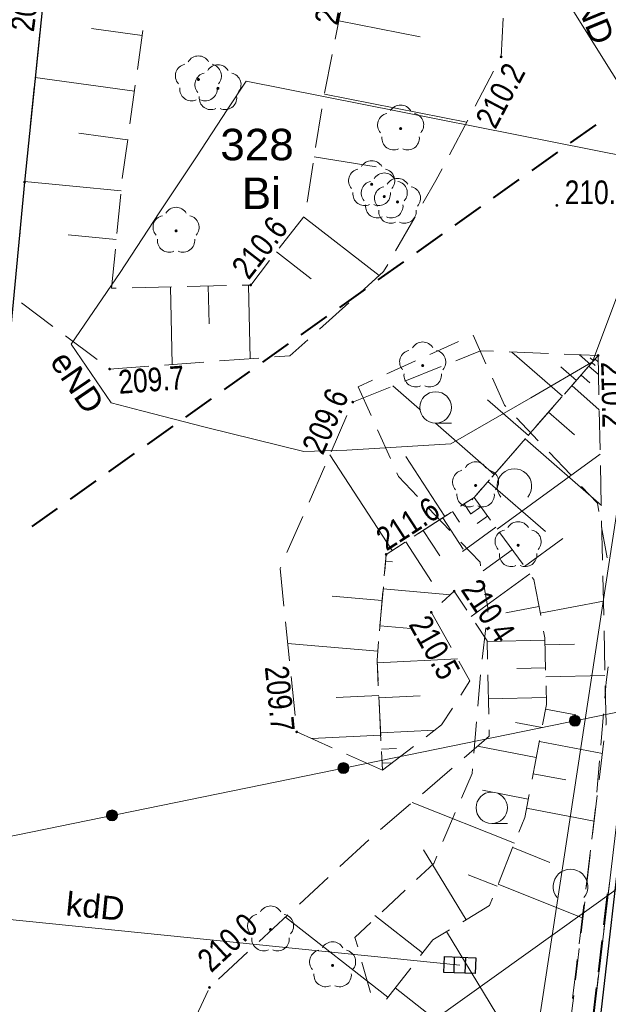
# Model space of a CAD drawing. Header units: metres. Extents: x 7419414 to 7419803, y 5549484 to 5549731.
# Tile 53 of 102: x 7419562 to 7419581, y 5549554 to 5549585. Entities that reach past the tile are written whole.
import ezdxf
from ezdxf.enums import TextEntityAlignment as Align

# ---------------------------------------------------------------- set-up
doc = ezdxf.new("R2010")
doc.units = ezdxf.units.M
doc.header["$MEASUREMENT"] = 0
doc.layers.get('0').update_dxf_attribs({"color": 250})
for name, color, linetype, lineweight in [('BUBZ01', 250, 'Continuous', 0), ('BUBZ01_1', 250, 'Continuous', 0), ('EGDE', 7, 'Continuous', 13), ('EGDE_O', 7, 'Continuous', 13), ('EGUG', 96, 'Continuous', 13), ('EGUG_O', 96, 'Continuous', 13), ('KTKR01', 18, 'Continuous', 30), ('LINIE ROZGRANICZAJĄCE MPZP', 212, 'Continuous', 0), ('OBOP02_01', 96, 'Continuous', 13), ('OTOO', 7, 'Continuous', 30), ('PTTL04', 250, 'Continuous', 0), ('PTTL05', 18, 'Continuous', 13), ('RTPW01', 250, 'Continuous', 0), ('RTPW02', 250, 'Continuous', 0), ('SUEP', 1, 'Continuous', 13), ('SUEP_O', 1, 'Continuous', 13), ('SUKP_O', 36, 'Continuous', 13), ('SUPK_01', 250, 'Continuous', 0)]:
    doc.layers.add(name, color=color, linetype=linetype, lineweight=lineweight)
doc.styles.add('Arial', font='arial.ttf')

# ---------------------------------------------------------------- blocks, each defined once
blk = doc.blocks.new('OBOP02_01_1')
at = {"layer": 'OBOP02_01', "linetype": 'Continuous', "lineweight": 13}
h = blk.add_hatch(color=96, dxfattribs=at)
edge = h.paths.add_edge_path()
edge.add_arc((0, 0), 0.005, 0, 360)
at = {"layer": 'OBOP02_01', "color": 96, "linetype": 'Continuous', "lineweight": 13}
for centre, start, end in [((0, 0.0375), 30.1471, 149.8529), ((-0.0357, 0.0116), 102.1471, 221.8529), ((0.0357, 0.0116), 318.1471, 77.8529), ((-0.022, -0.0303), 174.1472, 293.8529), ((0.022, -0.0303), 246.1471, 5.8529)]:
    blk.add_arc(centre, 0.0375, start, end, dxfattribs=at)
blk = doc.blocks.new('RTPW02')
at = {"layer": 'RTPW02', "linetype": 'Continuous', "lineweight": 13}
h = blk.add_hatch(color=250, dxfattribs=at)
edge = h.paths.add_edge_path()
edge.add_arc((0, 0), 0.0045, 0, 360)
blk = doc.blocks.new('RTPW01')
at = {"layer": 'RTPW01', "linetype": 'Continuous', "lineweight": 13}
h = blk.add_hatch(color=250, dxfattribs=at)
edge = h.paths.add_edge_path()
edge.add_arc((0, 0), 0.0045, 0, 360)
blk = doc.blocks.new('PTTL04_01')
at = {"layer": 'PTTL04', "color": 250, "linetype": 'Continuous', "lineweight": 13}
blk.add_line((-0.125, 0.075), (-0.075, 0.075), dxfattribs=at)
blk.add_arc((0.125, -0.125), 0.055, 320.4788, 219.5212, dxfattribs=at)
at = {"color": 250, "linetype": 'Continuous', "lineweight": 13}
blk.add_wipeout([(-0.075, 0.125), (-0.0751, 0.1281), (-0.0754, 0.1313), (-0.0759, 0.1344), (-0.0766, 0.1374), (-0.0774, 0.1405), (-0.0785, 0.1434), (-0.0798, 0.1463), (-0.0812, 0.1491), (-0.0828, 0.1518), (-0.0845, 0.1544), (-0.0865, 0.1569), (-0.0886, 0.1592), (-0.0908, 0.1614), (-0.0931, 0.1635), (-0.0956, 0.1655), (-0.0982, 0.1672), (-0.1009, 0.1688), (-0.1037, 0.1702), (-0.1066, 0.1715), (-0.1095, 0.1726), (-0.1126, 0.1734), (-0.1156, 0.1741), (-0.1187, 0.1746), (-0.1219, 0.1749), (-0.125, 0.175), (-0.1281, 0.1749), (-0.1313, 0.1746), (-0.1344, 0.1741), (-0.1374, 0.1734), (-0.1405, 0.1726), (-0.1434, 0.1715), (-0.1463, 0.1702), (-0.1491, 0.1688), (-0.1518, 0.1672), (-0.1544, 0.1655), (-0.1569, 0.1635), (-0.1592, 0.1614), (-0.1614, 0.1592), (-0.1635, 0.1569), (-0.1655, 0.1544), (-0.1672, 0.1518), (-0.1688, 0.1491), (-0.1702, 0.1463), (-0.1715, 0.1434), (-0.1726, 0.1405), (-0.1734, 0.1374), (-0.1741, 0.1344), (-0.1746, 0.1313), (-0.1749, 0.1281), (-0.175, 0.125), (-0.1749, 0.1219), (-0.1746, 0.1187), (-0.1741, 0.1156), (-0.1734, 0.1126), (-0.1726, 0.1095), (-0.1715, 0.1066), (-0.1702, 0.1037), (-0.1688, 0.1009), (-0.1672, 0.0982), (-0.1655, 0.0956), (-0.1635, 0.0931), (-0.1614, 0.0908), (-0.1592, 0.0886), (-0.1569, 0.0865), (-0.1544, 0.0845), (-0.1518, 0.0828), (-0.1491, 0.0812), (-0.1463, 0.0798), (-0.1434, 0.0785), (-0.1405, 0.0774), (-0.1374, 0.0766), (-0.1344, 0.0759), (-0.1313, 0.0754), (-0.1281, 0.0751), (-0.125, 0.075), (-0.1219, 0.0751), (-0.1187, 0.0754), (-0.1156, 0.0759), (-0.1126, 0.0766), (-0.1095, 0.0774), (-0.1066, 0.0785), (-0.1037, 0.0798), (-0.1009, 0.0812), (-0.0982, 0.0828), (-0.0956, 0.0845), (-0.0931, 0.0865), (-0.0908, 0.0886), (-0.0886, 0.0908), (-0.0865, 0.0931), (-0.0845, 0.0956), (-0.0828, 0.0982), (-0.0812, 0.1009), (-0.0798, 0.1037), (-0.0785, 0.1066), (-0.0774, 0.1095), (-0.0766, 0.1126), (-0.0759, 0.1156), (-0.0754, 0.1187)], dxfattribs=at).dxf.layer = 'PTTL04'
at = {"layer": 'PTTL04', "color": 250, "linetype": 'Continuous', "lineweight": 13}
blk.add_circle((-0.125, 0.125), 0.05, dxfattribs=at)
blk = doc.blocks.new('RTPW01_1')
at = {"layer": 'RTPW01', "linetype": 'Continuous', "lineweight": 13}
h = blk.add_hatch(color=250, dxfattribs=at)
edge = h.paths.add_edge_path()
edge.add_arc((0, 0), 0.0045, 0, 360)

msp = doc.modelspace()

# ---------------------------------------------------------------- hatches: boundary and pattern name
at = {"layer": 'LINIE ROZGRANICZAJĄCE MPZP', "linetype": 'Continuous', "lineweight": 0}
h = msp.add_hatch(color=30, dxfattribs=at)
edge = h.paths.add_edge_path()
edge.add_arc((7419579.722, 5549562.693), 0.17, 0, 360)
h = msp.add_hatch(color=30, dxfattribs=at)
edge = h.paths.add_edge_path()
edge.add_arc((7419572.374, 5549561.19), 0.17, 0, 360)
h = msp.add_hatch(color=30, dxfattribs=at)
edge = h.paths.add_edge_path()
edge.add_arc((7419565.026, 5549559.686), 0.17, 0, 360)

# ---------------------------------------------------------------- linework, layer by layer
at = {"color": 0, "linetype": 'Continuous'}
for p, q in [((7419575.885, 5549554.687), (7419575.905, 5549555.187)), ((7419576.235, 5549554.673), (7419576.255, 5549555.173))]:
    msp.add_line(p, q, dxfattribs=at)
at = {"color": 0, "linetype": 'Continuous', "flags": 128}
msp.add_lwpolyline([(7419576.56, 5549554.66), (7419575.56, 5549554.7), (7419575.58, 5549555.2), (7419576.58, 5549555.16), (7419576.56, 5549554.66)], close=True, dxfattribs=at)
at = {"layer": 'BUBZ01', "color": 250, "linetype": 'Continuous', "lineweight": 13}
for p, q in [((7419572.356, 5549585.576), (7419572.114, 5549584.35)), ((7419562.737, 5549584.573), (7419562.61, 5549583.33)), ((7419565.831, 5549583.39), (7419566.001, 5549584.629)), ((7419572.017, 5549583.86), (7419571.774, 5549582.633)), ((7419576.556, 5549582.226), (7419577.139, 5549583.332)), ((7419565.592, 5549581.657), (7419565.762, 5549582.895)), ((7419562.559, 5549582.833), (7419562.432, 5549581.589)), ((7419571.689, 5549582.141), (7419571.492, 5549580.906)), ((7419575.741, 5549580.677), (7419576.323, 5549581.783)), ((7419562.381, 5549581.092), (7419562.254, 5549579.848)), ((7419565.353, 5549579.923), (7419565.524, 5549581.161)), ((7419571.414, 5549580.413), (7419571.217, 5549579.178)), ((7419565.181, 5549578.182), (7419565.303, 5549579.426)), ((7419562.21, 5549579.35), (7419562.101, 5549578.105)), ((7419571.103, 5549578.699), (7419570.338, 5549577.711)), ((7419574.027, 5549577.626), (7419574.65, 5549578.71)), ((7419565.01, 5549576.44), (7419565.132, 5549577.684)), ((7419565.163, 5549576.443), (7419565.01, 5549576.44)), ((7419566.912, 5549576.483), (7419565.663, 5549576.455)), ((7419568.662, 5549576.523), (7419567.412, 5549576.494)), ((7419562.152, 5549575.973), (7419563.151, 5549575.222)), ((7419571.61, 5549575.136), (7419572.54, 5549575.971)), ((7419563.551, 5549574.922), (7419564.55, 5549574.171)), ((7419577.634, 5549574.414), (7419578.883, 5549574.363)), ((7419568.441, 5549574.126), (7419569.687, 5549574.218)), ((7419579.382, 5549574.343), (7419580.46, 5549574.3)), ((7419580.46, 5549574.3), (7419579.638, 5549573.359)), ((7419580.46, 5549574.3), (7419580.487, 5549573.05)), ((7419564.95, 5549573.87), (7419566.197, 5549573.962)), ((7419564.95, 5549573.87), (7419564.95, 5549573.87)), ((7419566.695, 5549573.998), (7419567.942, 5549574.09)), ((7419574.321, 5549573.483), (7419575.481, 5549573.949)), ((7419579.387, 5549573.072), (7419580.209, 5549574.013)), ((7419572.697, 5549572.831), (7419573.857, 5549573.297)), ((7419580.497, 5549572.55), (7419580.524, 5549571.301)), ((7419571.982, 5549571.243), (7419572.482, 5549572.389)), ((7419571.281, 5549569.64), (7419571.781, 5549570.785)), ((7419580.535, 5549570.801), (7419580.561, 5549569.551)), ((7419570.581, 5549568.036), (7419571.081, 5549569.181)), ((7419575.672, 5549569.24), (7419574.623, 5549568.559)), ((7419575.801, 5549569.323), (7419574.752, 5549568.643)), ((7419580.572, 5549569.051), (7419580.599, 5549567.801)), ((7419578.075, 5549567.654), (7419577.34, 5549568.664)), ((7419578.075, 5549567.654), (7419577.34, 5549568.664)), ((7419580.609, 5549567.302), (7419580.636, 5549566.052)), ((7419573.642, 5549566.952), (7419573.534, 5549565.707)), ((7419573.628, 5549566.799), (7419573.521, 5549565.553)), ((7419575.792, 5549565.02), (7419575.177, 5549566.109)), ((7419570.659, 5549564.597), (7419570.533, 5549565.841)), ((7419580.647, 5549565.552), (7419580.673, 5549564.302)), ((7419570.837, 5549562.856), (7419570.71, 5549564.1)), ((7419576.961, 5549564.154), (7419576.986, 5549562.904)), ((7419573.496, 5549563.462), (7419573.557, 5549562.214)), ((7419573.503, 5549563.308), (7419573.564, 5549562.06)), ((7419578.365, 5549560.842), (7419578.601, 5549562.07)), ((7419578.365, 5549560.842), (7419578.601, 5549562.07)), ((7419580.645, 5549562.057), (7419580.493, 5549560.816)), ((7419573.61, 5549561.12), (7419572.469, 5549561.632)), ((7419573.581, 5549561.714), (7419573.61, 5549561.12)), ((7419573.61, 5549561.12), (7419574.602, 5549561.88)), ((7419573.589, 5549561.56), (7419573.61, 5549561.12)), ((7419575.828, 5549561.192), (7419574.881, 5549560.376)), ((7419574.502, 5549560.05), (7419573.554, 5549559.235)), ((7419573.176, 5549558.908), (7419572.259, 5549558.058)), ((7419571.893, 5549557.718), (7419570.976, 5549556.868)), ((7419580.009, 5549556.845), (7419579.857, 5549555.605)), ((7419570.609, 5549556.528), (7419569.693, 5549555.678)), ((7419569.326, 5549555.338), (7419568.41, 5549554.488)), ((7419573.739, 5549553.852), (7419574.51, 5549554.836)), ((7419573.739, 5549553.852), (7419574.51, 5549554.836)), ((7419568.076, 5549554.125), (7419567.548, 5549552.991))]:
    msp.add_line(p, q, dxfattribs=at)
at = {"layer": 'BUBZ01', "color": 250, "linetype": 'Continuous', "lineweight": 13, "flags": 128}
for points in [[(7419577.372, 5549583.774), (7419577.38, 5549583.79), (7419577.446, 5549585.02)], [(7419574.899, 5549579.144), (7419575.31, 5549579.86), (7419575.508, 5549580.235)], [(7419570.031, 5549577.316), (7419569.43, 5549576.54), (7419569.162, 5549576.534)], [(7419572.911, 5549576.306), (7419573.65, 5549576.97), (7419573.778, 5549577.193)], [(7419570.186, 5549574.254), (7419570.67, 5549574.29), (7419571.239, 5549574.801)], [(7419575.945, 5549574.135), (7419576.73, 5549574.45), (7419577.134, 5549574.434)], [(7419574.203, 5549568.287), (7419573.73, 5549567.98), (7419573.671, 5549567.297)], [(7419574.333, 5549568.371), (7419573.73, 5549567.98), (7419573.684, 5549567.45)], [(7419570.482, 5549566.338), (7419570.36, 5549567.53), (7419570.381, 5549567.578)], [(7419578.636, 5549566.036), (7419578.42, 5549567.18), (7419578.37, 5549567.249)], [(7419578.636, 5549566.036), (7419578.42, 5549567.18), (7419578.37, 5549567.249)], [(7419575.502, 5549566.454), (7419575.89, 5549566.81), (7419576.291, 5549566.207)], [(7419576.567, 5549565.791), (7419576.94, 5549565.23), (7419576.951, 5549564.654)], [(7419578.794, 5549564.299), (7419578.77, 5549565.33), (7419578.729, 5549565.545)], [(7419578.794, 5549564.299), (7419578.77, 5549565.33), (7419578.729, 5549565.545)], [(7419573.492, 5549565.208), (7419573.44, 5549564.61), (7419573.472, 5549563.961)], [(7419573.478, 5549565.055), (7419573.44, 5549564.61), (7419573.479, 5549563.808)], [(7419576.102, 5549563.512), (7419576.39, 5549563.96), (7419576.037, 5549564.585)], [(7419578.695, 5549562.561), (7419578.82, 5549563.21), (7419578.806, 5549563.799)], [(7419578.695, 5549562.561), (7419578.82, 5549563.21), (7419578.806, 5549563.799)], [(7419580.684, 5549563.802), (7419580.71, 5549562.59), (7419580.705, 5549562.553)], [(7419574.999, 5549562.184), (7419575.49, 5549562.56), (7419575.832, 5549563.092)], [(7419572.013, 5549561.836), (7419570.89, 5549562.34), (7419570.888, 5549562.359)], [(7419576.996, 5549562.404), (7419577, 5549562.2), (7419576.207, 5549561.518)], [(7419574.818, 5549555.23), (7419575.21, 5549555.73), (7419575.736, 5549556.048)], [(7419574.818, 5549555.23), (7419575.21, 5549555.73), (7419575.736, 5549556.048)], [(7419579.796, 5549555.108), (7419579.76, 5549554.81), (7419579.646, 5549553.867)]]:
    msp.add_lwpolyline(points, dxfattribs=at)
at = {"layer": 'BUBZ01_1', "color": 250, "linetype": 'Continuous', "lineweight": 13}
for p, q in [((7419574.808, 5549584.428), (7419572.23, 5549584.938)), ((7419564.375, 5549584.689), (7419565.979, 5549584.468)), ((7419562.59, 5549583.133), (7419565.736, 5549582.7)), ((7419576.286, 5549581.713), (7419571.769, 5549582.606)), ((7419563.977, 5549581.365), (7419565.522, 5549581.153)), ((7419573.41, 5549580.297), (7419571.445, 5549580.61)), ((7419562.252, 5549579.833), (7419565.314, 5549579.532)), ((7419573.506, 5549576.841), (7419571.105, 5549578.702)), ((7419563.639, 5549578.136), (7419565.162, 5549577.986)), ((7419571.345, 5549576.739), (7419570.245, 5549577.592)), ((7419566.939, 5549574.016), (7419566.883, 5549576.482)), ((7419568.109, 5549575.307), (7419568.082, 5549576.509)), ((7419569.408, 5549574.197), (7419569.355, 5549576.538)), ((7419577.717, 5549574.41), (7419579.327, 5549573.003)), ((7419579.864, 5549574.324), (7419580.214, 5549574.018)), ((7419580.207, 5549574.223), (7419580.312, 5549574.131)), ((7419580.464, 5549574.097), (7419580.362, 5549574.187)), ((7419579.28, 5549573.939), (7419579.77, 5549573.511)), ((7419580.473, 5549573.692), (7419580.165, 5549573.962)), ((7419580.366, 5549573.985), (7419580.263, 5549574.074)), ((7419580.201, 5549573.433), (7419579.918, 5549573.68)), ((7419573.945, 5549573.332), (7419577.16, 5549570.523)), ((7419580.497, 5549572.578), (7419579.623, 5549573.342)), ((7419576.952, 5549572.892), (7419578.244, 5549571.763)), ((7419579.707, 5549571.777), (7419578.884, 5549572.496)), ((7419580.562, 5549569.539), (7419578.145, 5549571.65)), ((7419571.94, 5549571.147), (7419573.916, 5549568.101)), ((7419574.353, 5549571.093), (7419575.59, 5549569.187)), ((7419580.527, 5549571.164), (7419577.254, 5549568.782)), ((7419578.788, 5549568.703), (7419576.963, 5549570.297)), ((7419576.478, 5549569.719), (7419576.458, 5549569.75)), ((7419576.412, 5549569.278), (7419576.21, 5549569.589)), ((7419576.407, 5549569.254), (7419576.736, 5549569.493)), ((7419576.174, 5549568.151), (7419575.528, 5549569.146)), ((7419576.06, 5549569.005), (7419575.838, 5549569.348)), ((7419576.623, 5549568.957), (7419576.952, 5549569.197)), ((7419576.157, 5549568.074), (7419577.211, 5549568.841)), ((7419575.433, 5549567.936), (7419574.908, 5549568.744)), ((7419579.341, 5549568.486), (7419578.118, 5549567.595)), ((7419575.173, 5549567.114), (7419574.35, 5549568.382)), ((7419576.814, 5549567.463), (7419577.729, 5549568.129)), ((7419573.936, 5549567.741), (7419573.711, 5549567.76)), ((7419576.427, 5549566.002), (7419578.29, 5549567.358)), ((7419572.02, 5549566.651), (7419573.604, 5549566.515)), ((7419575.768, 5549566.698), (7419573.635, 5549566.881)), ((7419577.529, 5549566.127), (7419578.582, 5549566.326)), ((7419580.627, 5549566.492), (7419578.622, 5549566.113)), ((7419574.517, 5549565.624), (7419573.535, 5549565.709)), ((7419570.603, 5549565.149), (7419573.465, 5549564.903)), ((7419576.94, 5549565.214), (7419578.772, 5549565.257)), ((7419579.715, 5549565.133), (7419578.775, 5549565.111)), ((7419575.995, 5549564.66), (7419573.444, 5549564.536)), ((7419577.875, 5549564.358), (7419578.792, 5549564.38)), ((7419580.677, 5549564.132), (7419578.799, 5549564.087)), ((7419572.14, 5549563.43), (7419573.494, 5549563.496)), ((7419574.812, 5549563.486), (7419573.498, 5549563.422)), ((7419576.977, 5549563.386), (7419578.815, 5549563.429)), ((7419579.75, 5549562.879), (7419578.792, 5549563.063)), ((7419577.834, 5549562.64), (7419578.679, 5549562.477)), ((7419571.365, 5549562.127), (7419573.556, 5549562.234)), ((7419575.27, 5549562.392), (7419573.552, 5549562.308)), ((7419580.596, 5549561.653), (7419578.595, 5549562.038)), ((7419574.061, 5549561.812), (7419573.577, 5549561.788)), ((7419576.632, 5549561.883), (7419578.496, 5549561.525)), ((7419573.921, 5549561.358), (7419573.599, 5549561.343)), ((7419579.433, 5549560.813), (7419578.398, 5549561.012)), ((7419576.788, 5549560.486), (7419578.243, 5549560.206)), ((7419574.558, 5549560.098), (7419577.802, 5549558.8)), ((7419580.333, 5549559.501), (7419578.186, 5549559.913)), ((7419574.917, 5549558.595), (7419576.265, 5549556.369)), ((7419578.931, 5549558.19), (7419577.748, 5549558.664)), ((7419576.337, 5549557.802), (7419577.256, 5549557.435)), ((7419579.958, 5549556.433), (7419577.283, 5549557.503)), ((7419570.532, 5549556.457), (7419573.784, 5549553.909)), ((7419573.375, 5549556.504), (7419574.888, 5549555.319)), ((7419577.42, 5549553.061), (7419575.644, 5549555.993)), ((7419579.197, 5549550.143), (7419574.014, 5549554.203))]:
    msp.add_line(p, q, dxfattribs=at)
at = {"layer": 'EGDE', "color": 250, "linetype": 'Continuous', "lineweight": 0, "flags": 128}
msp.add_lwpolyline([(7419584.48, 5549588.54), (7419590.93, 5549644.33), (7419562.5, 5549640.55), (7419548.95, 5549525.8), (7419576.9, 5549524.47), (7419583.97, 5549584.15), (7419584.48, 5549588.54)], close=True, dxfattribs=at)
msp.add_lwpolyline([(7419614.422, 5549585.169), (7419584.48, 5549588.54), (7419583.97, 5549584.15), (7419576.9, 5549524.47), (7419548.95, 5549525.8), (7419545.1, 5549496.74), (7419545.083, 5549495.993)], dxfattribs=at)
at = {"layer": 'EGUG', "color": 96, "linetype": 'Continuous', "lineweight": 13}
for p, q in [((7419580.759, 5549557.041), (7419580.817, 5549557.537)), ((7419580.817, 5549557.537), (7419580.759, 5549557.041)), ((7419580.641, 5549556.048), (7419580.7, 5549556.544)), ((7419580.7, 5549556.544), (7419580.641, 5549556.048)), ((7419580.523, 5549555.055), (7419580.582, 5549555.551)), ((7419580.582, 5549555.551), (7419580.523, 5549555.055)), ((7419580.406, 5549554.062), (7419580.464, 5549554.558)), ((7419580.464, 5549554.558), (7419580.406, 5549554.062))]:
    msp.add_line(p, q, dxfattribs=at)
at = {"layer": 'LINIE ROZGRANICZAJĄCE MPZP', "color": 1, "linetype": 'Continuous', "lineweight": 40}
for p, q in [((7419579.586, 5549581.053), (7419580.4, 5549581.634)), ((7419578.364, 5549580.182), (7419579.179, 5549580.763)), ((7419577.143, 5549579.312), (7419577.957, 5549579.892)), ((7419575.921, 5549578.441), (7419576.736, 5549579.022)), ((7419574.7, 5549577.57), (7419575.514, 5549578.151)), ((7419573.479, 5549576.7), (7419574.293, 5549577.28)), ((7419572.257, 5549575.829), (7419573.071, 5549576.41)), ((7419571.036, 5549574.958), (7419571.85, 5549575.539)), ((7419569.814, 5549574.088), (7419570.629, 5549574.668)), ((7419568.593, 5549573.217), (7419569.407, 5549573.797)), ((7419567.371, 5549572.346), (7419568.186, 5549572.927)), ((7419566.15, 5549571.476), (7419566.964, 5549572.056)), ((7419564.928, 5549570.605), (7419565.743, 5549571.185)), ((7419563.707, 5549569.734), (7419564.521, 5549570.315)), ((7419562.486, 5549568.864), (7419563.3, 5549569.444))]:
    msp.add_line(p, q, dxfattribs=at)
at = {"layer": 'LINIE ROZGRANICZAJĄCE MPZP', "color": 212, "linetype": 'Continuous', "lineweight": 40}
for p, q in [((7419580.655, 5549556.206), (7419580.772, 5549557.199)), ((7419580.478, 5549554.716), (7419580.596, 5549555.71)), ((7419580.302, 5549553.227), (7419580.42, 5549554.22))]:
    msp.add_line(p, q, dxfattribs=at)
at = {"layer": 'LINIE ROZGRANICZAJĄCE MPZP', "color": 30, "linetype": 'Continuous', "lineweight": 0}
for centre, radius in [((7419579.722, 5549562.693), 0.175), ((7419579.722, 5549562.693), 0.17), ((7419572.374, 5549561.19), 0.175), ((7419572.374, 5549561.19), 0.17), ((7419565.026, 5549559.686), 0.175), ((7419565.026, 5549559.686), 0.17)]:
    msp.add_circle(centre, radius, dxfattribs=at)
at = {"layer": 'OTOO', "color": 250, "linetype": 'Continuous', "lineweight": 30, "flags": 128}
msp.add_lwpolyline([(7419577.24, 5549524.39), (7419579.86, 5549547.34), (7419581.94, 5549565.5), (7419583.97, 5549583.38), (7419586.18, 5549602.37), (7419588.48, 5549621.66), (7419591.01, 5549644.3)], dxfattribs=at)
at = {"layer": 'PTTL05', "color": 250, "linetype": 'Continuous', "lineweight": 13}
for p, q in [((7419576.032, 5549574.744), (7419575.12, 5549574.334)), ((7419574.664, 5549574.129), (7419573.752, 5549573.72)), ((7419573.296, 5549573.515), (7419572.84, 5549573.31)), ((7419572.84, 5549573.31), (7419573.25, 5549572.398)), ((7419573.455, 5549571.942), (7419573.864, 5549571.029)), ((7419579.592, 5549570.504), (7419578.904, 5549571.23)), ((7419575.067, 5549569.462), (7419575.755, 5549568.736)), ((7419580.744, 5549567.869), (7419580.572, 5549568.854)), ((7419576.899, 5549565.644), (7419576.779, 5549564.651)), ((7419576.725, 5549564.154), (7419576.641, 5549563.158)), ((7419580.55, 5549561.916), (7419580.634, 5549562.913)), ((7419576.599, 5549562.66), (7419576.514, 5549561.663)), ((7419580.422, 5549560.422), (7419580.507, 5549561.418)), ((7419574.333, 5549557.307), (7419573.604, 5549556.622)), ((7419572.962, 5549555.027), (7419573.234, 5549554.064)), ((7419579.562, 5549552.972), (7419579.684, 5549553.964))]:
    msp.add_line(p, q, dxfattribs=at)
at = {"layer": 'PTTL05', "color": 250, "linetype": 'Continuous', "lineweight": 13, "flags": 128}
for points in [[(7419576.898, 5549574.039), (7419576.49, 5549574.95), (7419576.488, 5549574.949)], [(7419580.486, 5549569.347), (7419580.44, 5549569.61), (7419579.936, 5549570.141)], [(7419576.099, 5549568.374), (7419576.71, 5549567.73), (7419576.729, 5549567.619)], [(7419576.815, 5549567.126), (7419576.97, 5549566.23), (7419576.959, 5549566.14)], [(7419580.677, 5549563.411), (7419580.72, 5549563.92), (7419580.778, 5549564.406)], [(7419575.925, 5549559.776), (7419575.69, 5549559.23), (7419575.533, 5549558.856)], [(7419575.339, 5549558.395), (7419575.24, 5549558.16), (7419574.697, 5549557.65)], [(7419573.24, 5549556.28), (7419572.74, 5549555.81), (7419572.826, 5549555.508)], [(7419579.745, 5549554.46), (7419579.81, 5549554.99), (7419579.863, 5549555.453)]]:
    msp.add_lwpolyline(points, dxfattribs=at)
at = {"layer": 'SUEP', "color": 1, "linetype": 'Continuous', "lineweight": 13, "flags": 128}
for points in [[(7419582.74, 5549580.35), (7419578.19, 5549587.64), (7419582.5, 5549600.12), (7419585.08, 5549617.71), (7419580.66, 5549625.73), (7419577.85, 5549629.57), (7419572.8, 5549635.4), (7419565.07, 5549638.29), (7419559.22, 5549639.88), (7419509.84, 5549633.42), (7419497.38, 5549630.51)], [(7419582.09, 5549579.02), (7419581.31, 5549576.84), (7419580.28, 5549574.1), (7419578.32, 5549572.95), (7419575.78, 5549571.49), (7419572.48, 5549571.29), (7419571.12, 5549571.25), (7419567.98, 5549572.02), (7419565.97, 5549572.54), (7419565, 5549572.8), (7419563.73, 5549574.66), (7419565.29, 5549576.94), (7419566.52, 5549578.83), (7419567.71, 5549580.61), (7419568.68, 5549582.11), (7419569.29, 5549583.02), (7419582.74, 5549580.35)], [(7419582.09, 5549579.02), (7419582.74, 5549580.35), (7419578.11, 5549550.04), (7419575.92, 5549536.71), (7419574.77, 5549527.23), (7419576.23, 5549525.16), (7419572.4, 5549524.92), (7419561.76, 5549525.57), (7419523.01, 5549528.33), (7419517.32, 5549530.65), (7419514.73, 5549530.14)], [(7419498.755, 5549498.387), (7419590.72, 5549564.27), (7419591.77, 5549565.02)]]:
    msp.add_lwpolyline(points, dxfattribs=at)
at = {"layer": 'SUPK_01', "color": 36, "linetype": 'Continuous', "lineweight": 13, "flags": 128}
msp.add_lwpolyline([(7419459.6, 5549567.7), (7419491.36, 5549564.38), (7419522.54, 5549560.56), (7419552.17, 5549557.35), (7419576.07, 5549554.93)], dxfattribs=at)

# ---------------------------------------------------------------- block references
at = {"layer": 'OBOP02_01', "color": 96, "linetype": 'Continuous', "lineweight": 13, "xscale": 10, "yscale": 10, "zscale": 10}
for p in [(7419567.77, 5549583.07), (7419568.39, 5549582.79), (7419574.19, 5549581.51), (7419573.27, 5549579.74), (7419573.67, 5549579.35), (7419574.09, 5549579.18), (7419567.06, 5549578.26), (7419574.89, 5549573.98), (7419576.57, 5549570.17), (7419577.92, 5549568.27), (7419570.06, 5549556.06), (7419572.03, 5549554.92)]:
    msp.add_blockref('OBOP02_01_1', p, dxfattribs=at)
at = {"layer": 'RTPW01', "color": 250, "linetype": 'Continuous', "lineweight": 13, "xscale": 10, "yscale": 10, "zscale": 10}
for name, p in [('RTPW01', (7419577.38, 5549583.79)), ('RTPW01_1', (7419579.15, 5549579.07)), ('RTPW01', (7419569.43, 5549576.54)), ('RTPW01_1', (7419580.46, 5549574.3)), ('RTPW01', (7419564.95, 5549573.87)), ('RTPW01_1', (7419572.67, 5549572.82)), ('RTPW01_1', (7419573.73, 5549567.98)), ('RTPW01_1', (7419575.89, 5549566.81)), ('RTPW01_1', (7419575.16, 5549566.14)), ('RTPW01_1', (7419570.89, 5549562.34)), ('RTPW01_1', (7419568.12, 5549554.22))]:
    msp.add_blockref(name, p, dxfattribs=at)
at = {"layer": 'RTPW02', "color": 250, "linetype": 'Continuous', "lineweight": 13, "xscale": 10, "yscale": 10, "zscale": 10}
msp.add_blockref('RTPW02', (7419562.25, 5549579.81), dxfattribs=at)

# ---------------------------------------------------------------- texts
at = {"layer": 'EGDE_O', "color": 250, "linetype": 'Continuous', "lineweight": 80, "style": 'Arial'}
msp.add_text('328', height=1, rotation=360, dxfattribs=at).set_placement((7419569.63, 5549580.504), align=Align.CENTER)
at = {"layer": 'EGUG_O', "color": 96, "linetype": 'Continuous', "lineweight": 0, "style": 'Arial'}
msp.add_text('Bi', height=1, dxfattribs=at).set_placement((7419569.768, 5549578.954), align=Align.CENTER)
at = {"layer": 'RTPW01', "color": 250, "linetype": 'Continuous', "lineweight": 13, "style": 'Arial', "width": 0.8}
for s, rotation, p in [('209.9', 82.6476, (7419562.543, 5549584.563)), ('210.4', 78.8182, (7419572.182, 5549584.768)), ('210.2', 62.2234, (7419577.197, 5549581.459)), ('210.6', 52.2324, (7419569.366, 5549576.676)), ('209.7', 4.1995, (7419565.255, 5549573.081))]:
    msp.add_text(s, height=0.75, rotation=rotation, dxfattribs=at).set_placement(p)
msp.add_text('210.1', height=0.75, dxfattribs=at).set_placement((7419579.398, 5549579.112))
at = {"layer": 'RTPW01', "color": 141, "linetype": 'Continuous', "lineweight": 13, "style": 'Arial', "width": 0.8}
for s, rotation, p in [('210.2', 271.223, (7419580.553, 5549574.096)), ('209.6', 66.4104, (7419571.72, 5549571.107)), ('210.4', 303.6063, (7419576.081, 5549566.857)), ('210.5', 299.4326, (7419574.426, 5549565.753)), ('209.7', 275.8308, (7419569.875, 5549564.403)), ('210.0', 42.8356, (7419568.176, 5549554.665))]:
    msp.add_text(s, height=0.75, rotation=rotation, dxfattribs=at).set_placement(p)
at = {"layer": 'SUEP_O', "color": 1, "linetype": 'Continuous', "lineweight": 0, "style": 'Arial'}
msp.add_text('eND', height=0.75, rotation=292.397, dxfattribs=at).set_placement((7419579.516, 5549586.046))
msp.add_text('eND', height=0.75, rotation=304.325, dxfattribs=at).set_placement((7419563.617, 5549573.24), align=Align.CENTER)
at = {"layer": 'SUKP_O', "color": 36, "linetype": 'Continuous', "lineweight": 0, "style": 'Arial'}
msp.add_text('kdD', height=0.75, rotation=354.388, dxfattribs=at).set_placement((7419563.534, 5549556.515))

# ---------------------------------------------------------------- next in the draw order: block references
at = {"layer": 'PTTL04', "color": 250, "linetype": 'Continuous', "lineweight": 13, "xscale": 10, "yscale": 10, "zscale": 10}
for p in [(7419576.55, 5549571.4), (7419578.333, 5549558.678)]:
    msp.add_blockref('PTTL04_01', p, dxfattribs=at)

# ---------------------------------------------------------------- next in the draw order: linework, layer by layer
at = {"layer": 'BUBZ01', "color": 250, "linetype": 'Continuous', "lineweight": 13}
for p, q in [((7419579.309, 5549572.982), (7419578.486, 5549572.041)), ((7419578.235, 5549571.754), (7419579.058, 5549572.695)), ((7419578.157, 5549571.664), (7419577.335, 5549570.723)), ((7419577.084, 5549570.436), (7419577.907, 5549571.377)), ((7419580.433, 5549560.32), (7419580.281, 5549559.079)), ((7419577.292, 5549557.526), (7419577.757, 5549558.687)), ((7419577.292, 5549557.526), (7419577.757, 5549558.687)), ((7419580.221, 5549558.582), (7419580.069, 5549557.342))]:
    msp.add_line(p, q, dxfattribs=at)
at = {"layer": 'BUBZ01', "color": 250, "linetype": 'Continuous', "lineweight": 13, "flags": 128}
for points in [[(7419577.006, 5549570.346), (7419576.52, 5549569.79), (7419576.091, 5549569.512)], [(7419577.045, 5549569.068), (7419576.52, 5549569.79), (7419576.755, 5549570.059)], [(7419577.045, 5549569.068), (7419576.52, 5549569.79), (7419576.22, 5549569.595)], [(7419577.942, 5549559.151), (7419578.13, 5549559.62), (7419578.271, 5549560.351)], [(7419577.942, 5549559.151), (7419578.13, 5549559.62), (7419578.271, 5549560.351)], [(7419576.164, 5549556.307), (7419577.01, 5549556.82), (7419577.107, 5549557.062)], [(7419576.164, 5549556.307), (7419577.01, 5549556.82), (7419577.107, 5549557.062)]]:
    msp.add_lwpolyline(points, dxfattribs=at)
at = {"layer": 'KTKR01', "color": 250, "linetype": 'Continuous', "lineweight": 30, "flags": 128}
msp.add_lwpolyline([(7419580.08, 5549589.67), (7419570.55, 5549590.71), (7419566.6, 5549590.44), (7419565.12, 5549589.62), (7419563.7, 5549588.08), (7419562.98, 5549586.62), (7419562.82, 5549585.38), (7419562.25, 5549579.81), (7419561.24, 5549569.27), (7419559.64, 5549555.56), (7419550.4, 5549556.59), (7419539.95, 5549557.8), (7419531.54, 5549558.8), (7419523.07, 5549559.87), (7419511.76, 5549561.07), (7419501.08, 5549562.21)], dxfattribs=at)
at = {"layer": 'LINIE ROZGRANICZAJĄCE MPZP', "color": 30, "linetype": 'Continuous', "lineweight": 0, "flags": 128}
msp.add_lwpolyline([(7419456.921, 5549567.803), (7419556.904, 5549558.025), (7419612.569, 5549569.414)], dxfattribs=at)
at = {"layer": 'PTTL05', "color": 250, "linetype": 'Continuous', "lineweight": 13}
for p, q in [((7419578.559, 5549571.593), (7419577.871, 5549572.318)), ((7419580.263, 5549558.931), (7419580.377, 5549559.924)), ((7419580.091, 5549557.44), (7419580.206, 5549558.434)), ((7419579.92, 5549555.95), (7419580.034, 5549556.944))]:
    msp.add_line(p, q, dxfattribs=at)
at = {"layer": 'PTTL05', "color": 250, "linetype": 'Continuous', "lineweight": 13, "flags": 128}
for points in [[(7419577.527, 5549572.681), (7419577.49, 5549572.72), (7419577.103, 5549573.583)], [(7419574.069, 5549570.573), (7419574.12, 5549570.46), (7419574.723, 5549569.825)], [(7419576.472, 5549561.165), (7419576.46, 5549561.02), (7419576.122, 5549560.235)]]:
    msp.add_lwpolyline(points, dxfattribs=at)

# ---------------------------------------------------------------- next in the draw order: texts
at = {"layer": 'RTPW01', "color": 141, "linetype": 'Continuous', "lineweight": 13, "style": 'Arial', "width": 0.8}
msp.add_text('211.6', height=0.75, rotation=32.9733, dxfattribs=at).set_placement((7419573.741, 5549568.071))

doc.saveas('drawing.dxf')
